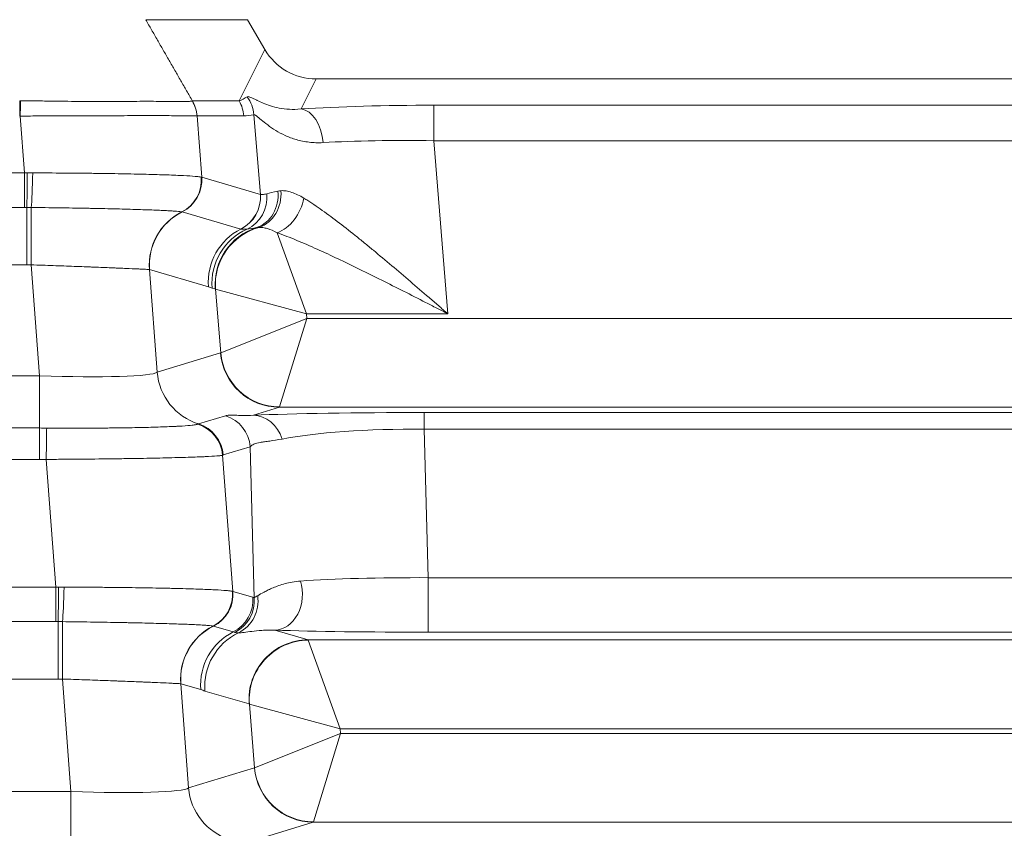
# Model space of a CAD drawing. Header units: millimetres. Extents: x 4 to 837, y 5 to 589.
# Tile 152 of 164: x 667 to 676, y 367 to 374. Entities that reach past the tile are written whole.
import ezdxf

# ---------------------------------------------------------------- set-up
doc = ezdxf.new("R2010")
doc.units = ezdxf.units.MM
doc.layers.add('1', color=7, linetype='Continuous', true_color=0xffffff)
doc.styles.add('ideas_simplex', font='simplex.shx')
doc.dimstyles.get("Standard").update_dxf_attribs({"dimtxt": 0.18, "dimasz": 0.18, "dimexe": 0.18, "dimexo": 0.0625, "dimgap": 0.09, "dimtad": 0, "dimtih": 1, "dimtoh": 1, "dimdec": 4, "dimzin": 0, "dimdsep": 46, "dimtxsty": 'Standard', "dimcen": 0.09, "dimadec": 0, "dimazin": 0, "dimtfac": 1, "dimtdec": 4, "dimtofl": 0, "dimtmove": 0, "dimatfit": 3, "dimfxl": 1, "dimtolj": 1, "dimtzin": 0, "dimarcsym": 0})

# ---------------------------------------------------------------- blocks, each defined once
blk = doc.blocks.new('_U12')
at = {"layer": '1', "color": 87, "lineweight": 25}
for p, q in [((656.844525, 410.817952), (655.344525, 410.817952)), ((655.344525, 410.817952), (655.344525, 405.192952)), ((672.519525, 410.817952), (671.019525, 410.817952)), ((672.519525, 405.192952), (672.519525, 410.817952)), ((655.344525, 405.192952), (656.844525, 405.192952)), ((671.019525, 405.192952), (672.519525, 405.192952))]:
    blk.add_line(p, q, dxfattribs=at)
at = {"layer": '1', "color": 152, "lineweight": 13}
for p, q in [((638.972542, 361.359267), (638.972542, 405.692952)), ((688.891509, 324.359267), (688.891509, 405.692952))]:
    blk.add_line(p, q, dxfattribs=at)
at = {"layer": '1', "color": 27, "lineweight": 13}
blk.add_line((688.891509, 403.692952), (638.972542, 403.692952), dxfattribs=at)
at = {"layer": '1', "color": 27, "lineweight": 18}
for points in [[(638.972542, 403.692952), (641.97254, 404.221933), (641.972544, 403.163971)], [(688.891509, 403.692952), (685.891511, 403.163971), (685.891507, 404.221933)]]:
    blk.add_solid(points, dxfattribs=at)
at = {"layer": '1', "color": 87, "linetype": 'Continuous', "lineweight": 25, "char_height": 3, "attachment_point": 7, "rotation": 360, "line_spacing_factor": 1.204819, "style": 'ideas_simplex'}
for s, insert in [('\\W1.2109;49,92', (656.816025, 412.952952)), ('\\W1.2715;1.965', (656.816025, 405.640452))]:
    blk.add_mtext(s, dxfattribs=dict(at, insert=insert))
blk = doc.blocks.new('_U13')
at = {"layer": '1', "color": 87, "lineweight": 25}
for p, q in [((660.649227, 393.563209), (659.149227, 393.563209)), ((659.149227, 393.563209), (659.149227, 387.938209)), ((673.354227, 393.563209), (671.854227, 393.563209)), ((673.354227, 387.938209), (673.354227, 393.563209)), ((659.149227, 387.938209), (660.649227, 387.938209)), ((671.854227, 387.938209), (673.354227, 387.938209))]:
    blk.add_line(p, q, dxfattribs=at)
at = {"layer": '1', "color": 152, "lineweight": 13}
for p, q in [((680.052674, 333.198102), (680.052674, 388.438209)), ((697.730343, 333.198102), (697.730343, 388.438209))]:
    blk.add_line(p, q, dxfattribs=at)
at = {"layer": '1', "color": 27, "lineweight": 13}
blk.add_line((697.730343, 386.438209), (659.149227, 386.438209), dxfattribs=at)
at = {"layer": '1', "color": 27, "lineweight": 18}
for points in [[(680.052674, 386.438209), (683.052672, 386.96719), (683.052676, 385.909228)], [(697.730343, 386.438209), (694.730345, 385.909228), (694.730341, 386.96719)]]:
    blk.add_solid(points, dxfattribs=at)
at = {"layer": '1', "color": 87, "linetype": 'Continuous', "lineweight": 25, "char_height": 3, "attachment_point": 7, "line_spacing_factor": 1.204819, "style": 'ideas_simplex'}
for s, insert in [('\\W1.3508;17,7', (660.620727, 395.698209)), ('\\W1.2865;.696', (660.620727, 388.385709))]:
    blk.add_mtext(s, dxfattribs=dict(at, insert=insert))

msp = doc.modelspace()

# ---------------------------------------------------------------- linework, layer by layer
at = {"layer": '1', "color": 143, "linetype": 'Continuous', "lineweight": 18}
for p, q in [((668.4248, 373.8593), (669.2844, 373.8593)), ((669.4302, 373.6078), (669.2844, 373.8593)), ((669.8614, 373.3593), (707.9216, 373.3593))]:
    msp.add_line(p, q, dxfattribs=at)
at = {"layer": '1', "color": 143, "linetype": 'Continuous', "lineweight": 13}
for p, q in [((669.2131, 373.1738), (669.4302, 373.6078)), ((669.8614, 373.3593), (669.7348, 373.1061)), ((668.819, 373.1738), (669.2131, 373.1738)), ((670.8539, 373.1378), (706.9291, 373.1378)), ((670.8539, 373.1378), (670.8539, 372.8388)), ((667.4034, 372.5663), (667.3672, 373.0462)), ((668.8578, 373.0472), (668.8968, 372.5302)), ((669.2521, 373.0481), (668.8581, 373.0481)), ((669.3916, 372.3861), (669.3367, 373.058)), ((706.9291, 372.8388), (670.8539, 372.8388)), ((670.8539, 372.8388), (670.9731, 371.3786)), ((661.3796, 372.5663), (667.4034, 372.5663)), ((667.4034, 372.5663), (667.4034, 372.2758)), ((668.8968, 372.5302), (669.3916, 372.3861)), ((667.4034, 372.2758), (661.3796, 372.2758)), ((667.4216, 371.7917), (667.4216, 372.2758)), ((669.2272, 372.0938), (668.7324, 372.2379)), ((669.5327, 372.0623), (669.78, 371.3786)), ((667.4216, 371.7917), (661.3614, 371.7917)), ((667.5299, 370.8559), (667.4593, 371.7917)), ((668.4561, 371.7514), (668.5214, 370.886)), ((668.954, 371.6064), (668.4577, 371.7509)), ((669.0119, 371.588), (668.9847, 371.596)), ((669.0133, 371.5872), (669.78, 371.3786)), ((669.0571, 371.0503), (669.0133, 371.5872)), ((669.78, 371.3786), (669.7831, 371.3399)), ((670.9731, 371.3786), (669.78, 371.3786)), ((669.0571, 371.0503), (669.7831, 371.3399)), ((669.5536, 370.5927), (669.7831, 371.3399)), ((669.7831, 371.3399), (707.9999, 371.3399)), ((668.5214, 370.886), (669.0559, 371.0494)), ((661.2531, 370.8559), (667.5299, 370.8559)), ((667.5299, 370.8559), (667.5299, 370.4153)), ((669.5523, 370.5901), (669.3327, 370.523)), ((708.2307, 370.5901), (669.5523, 370.5901)), ((670.7744, 370.5462), (707.0087, 370.5462)), ((670.7744, 370.5462), (670.7744, 370.4062)), ((668.8702, 370.4495), (669.0975, 370.5191)), ((661.2531, 370.4153), (667.5299, 370.4153)), ((667.5299, 370.4153), (667.5299, 370.1509)), ((707.0087, 370.4062), (670.7744, 370.4062)), ((670.7744, 370.4062), (670.8074, 369.1528)), ((669.3068, 370.2572), (669.0794, 370.1876)), ((669.3403, 368.9838), (669.3068, 370.2572)), ((667.5299, 370.1509), (661.2531, 370.1509)), ((667.6672, 369.0727), (667.5858, 370.1506)), ((669.0738, 370.1854), (669.1605, 369.0366)), ((670.8074, 369.1528), (670.8074, 368.693)), ((670.8074, 369.1528), (706.9757, 369.1528)), ((661.1158, 369.0727), (667.6672, 369.0727)), ((667.6672, 369.0727), (667.6672, 368.7822)), ((669.1605, 369.0366), (669.3276, 368.9879)), ((667.6672, 368.7822), (661.1158, 368.7822)), ((667.6854, 368.7822), (667.6854, 368.2981)), ((669.1632, 368.6956), (668.9962, 368.7443)), ((669.514, 368.7099), (669.7941, 368.6284)), ((669.7941, 368.6284), (707.989, 368.6284)), ((670.0657, 367.8786), (669.7955, 368.6258)), ((706.9757, 368.693), (670.8074, 368.693)), ((667.6854, 368.2981), (661.0976, 368.2981)), ((667.7947, 367.3495), (667.723, 368.2981)), ((668.7198, 368.2578), (668.7861, 367.3796)), ((668.8893, 368.2085), (668.7215, 368.2573)), ((669.2976, 368.088), (668.9247, 368.1966)), ((670.0657, 367.8786), (669.299, 368.0872)), ((669.3428, 367.5503), (669.299, 368.0872)), ((670.0657, 367.8786), (670.0688, 367.8399)), ((707.7173, 367.8786), (670.0657, 367.8786)), ((670.0688, 367.8399), (669.3428, 367.5503)), ((669.8393, 367.0927), (670.0688, 367.8399)), ((670.0688, 367.8399), (707.7142, 367.8399)), ((668.7861, 367.3796), (669.3416, 367.5494)), ((660.9884, 367.3495), (667.7947, 367.3495)), ((667.7947, 367.3495), (667.7947, 366.9089)), ((669.838, 367.0901), (669.4264, 366.9643)), ((707.945, 367.0901), (669.838, 367.0901))]:
    msp.add_line(p, q, dxfattribs=at)
at = {"layer": '1', "color": 143, "linetype": 'Continuous', "lineweight": 18}
msp.add_ellipse((669.863, 373.8609), major_axis=(0.2246, 0.449), ratio=0.995894, start_param=2.56169, end_param=3.603692, dxfattribs=at)
at = {"layer": '1', "color": 143, "linetype": 'Continuous', "lineweight": 13}
for centre, major_axis, ratio, start_param, end_param in [((670.3758, 374.8861), (-1.2788, -1.72), 0.157063, 0.266174, 0.369313), ((669.0389, 373.0337), (-0.0631, 0.2933), 0.996129, 4.582293, 5.127516), ((667.3672, 373.0253), (0.0016, 0.3), 0.000366, 1.047201, 1.500984), ((668.5599, 373.0229), (-0.0555, 0.2948), 0.996153, 4.6081, 5.050478), ((668.9543, 373.0238), (0, 0.3), 0.996169, 4.79353, 5.235988), ((670.8658, 372.9914), (-1.806, 0.001), 0.081028, 4.719047, 5.389171), ((669.7348, 372.8071), (-0.0193, 0.2994), 0.621028, 4.722941, 6.179613), ((670.6736, 374.9104), (-1.5435, -1.8238), 0.244098, 0.203714, 0.306853), ((670.8658, 372.6924), (-1.507, 0.0258), 0.096946, 4.721976, 5.3921), ((667.4216, 372.5454), (0.0021, 0.3), 0.014605, 3.59604, 4.783436), ((667.4585, 372.5448), (0.0062, 0.2999), 0.044184, 3.597973, 4.786486), ((668.5963, 372.5064), (0.0438, 0.2968), 0.993716, 3.753576, 4.940466), ((668.5981, 372.5061), (0.0681, 0.2922), 0.995069, 3.835186, 5.021822), ((668.5989, 372.5059), (0.0839, 0.288), 0.995643, 3.889373, 5.075773), ((669.0937, 372.3618), (0.0839, 0.288), 0.995643, 3.889373, 5.075773), ((669.0944, 372.3616), (0.0741, 0.2907), 0.995302, 3.855675, 5.041954), ((669.1582, 372.3668), (-0.0623, 0.2935), 0.959628, 3.357303, 4.589851), ((669.2715, 372.3916), (0.0587, -0.2942), 0.895222, 0.116047, 1.467257), ((669.3028, 372.3956), (-0.0182, 0.2994), 0.878856, 3.371092, 4.730554), ((669.5327, 372.3358), (-0.1332, -0.2688), 0.701534, 0.615113, 1.97019), ((667.4593, 371.8266), (-0.0005, 0.5), 0.000077, 0.455934, 1.640609), ((668.9525, 371.792), (0.1443, 0.4787), 0.995612, 0.757529, 1.943536), ((668.9542, 371.7915), (0.1398, 0.4801), 0.995643, 0.747824, 1.93418), ((669.5083, 371.6286), (0.1398, 0.4801), 0.995643, 0.586384, 1.93418), ((669.5098, 371.6277), (0.3389, 0.3677), 0.991771, 1.011679, 2.392801), ((669.4505, 371.6469), (0.1398, 0.4801), 0.995643, 0.747756, 1.93418), ((669.4812, 371.6365), (0.1398, 0.4801), 0.995643, 0.701882, 1.93418), ((669.0317, 371.3381), (-0.0206, 0.25), 0.087194, 6.188746, 6.249833), ((669.0349, 371.2994), (-0.0206, 0.25), 0.087194, 3.1606, 3.221686), ((669.5523, 371.09), (-0.1462, 0.4781), 0.996014, 1.356348, 2.843741), ((669.5536, 371.0908), (0.3677, -0.3389), 0.992996, 3.971219, 5.453559), ((667.5191, 370.9302), (-1.0057, 0.0385), 0.073389, 1.584419, 3.062485), ((669.0179, 370.9266), (0.1462, -0.4781), 0.996014, 4.49794, 5.68434), ((670.8011, 370.4895), (-1.8006, 0.0008), 0.031454, 4.727263, 5.665979), ((669.5313, 371.3399), (-0.0204, 0.75), 0.029238, 3.166976, 3.228063), ((668.7759, 370.161), (-0.1356, 0.2676), 0.995564, 4.326262, 5.515407), ((668.7815, 370.1633), (-0.0877, 0.2869), 0.996014, 4.49794, 5.68434), ((669.0089, 370.2328), (-0.0877, 0.2869), 0.996014, 4.49794, 5.68434), ((669.3327, 370.2231), (-0.0131, 0.2997), 0.858349, 5.011301, 6.232142), ((667.5858, 370.1296), (0.004, 0.3), 0.000932, 0.312654, 1.500989), ((670.8011, 370.1896), (-1.5008, 0.0097), 0.144199, 4.731152, 5.669868), ((669.514, 369.0098), (0.0097, 0.2998), 0.776151, 3.183119, 5.129649), ((670.8312, 369.0477), (-1.5007, 0.0074), 0.069967, 4.728606, 5.53592), ((667.6854, 369.0518), (0.0021, 0.3), 0.014605, 3.59604, 4.783436), ((667.7222, 369.0512), (0.0062, 0.2999), 0.044184, 3.597973, 4.786486), ((668.86, 369.0128), (0.0438, 0.2968), 0.993716, 3.753576, 4.940466), ((668.8618, 369.0125), (-0.0681, -0.2922), 0.995069, 0.693593, 1.88023), ((668.8627, 369.0122), (0.0839, 0.288), 0.995643, 3.889373, 5.075773), ((669.0297, 368.9636), (0.0839, 0.288), 0.995643, 3.889373, 5.075773), ((669.0425, 368.9595), (0.0975, 0.2837), 0.995471, 3.936926, 5.123325), ((669.0776, 368.9579), (-0.0336, 0.2981), 0.982269, 3.47982, 4.74638), ((667.723, 368.333), (0.0005, -0.5), 0.000077, 3.597527, 4.782202), ((669.2163, 368.2984), (-0.1443, -0.4787), 0.995612, 3.899122, 5.085129), ((669.2179, 368.2979), (-0.1398, -0.4801), 0.995643, 3.889417, 5.075773), ((670.8312, 368.7478), (-1.8006, -0.0007), 0.030434, 0.75024, 1.557554), ((669.3858, 368.249), (-0.1398, -0.4801), 0.995643, 3.889373, 5.075773), ((669.4212, 368.2372), (0.1398, 0.4801), 0.995643, 0.730359, 1.93418), ((669.7941, 368.1286), (0.1398, 0.4801), 0.995643, 0.284559, 1.93418), ((669.7955, 368.1277), (-0.3389, -0.3677), 0.991771, 3.890384, 5.534394), ((669.8139, 367.8786), (-0.0204, 0.75), 0.029238, 6.195123, 6.256209), ((669.3174, 367.8381), (-0.0206, 0.25), 0.087194, 6.188746, 6.249833), ((669.3206, 367.7994), (-0.0206, 0.25), 0.087194, 3.1606, 3.221687), ((669.838, 367.59), (-0.1462, 0.4781), 0.996014, 1.356348, 2.843741), ((669.8393, 367.5908), (-0.3677, 0.3389), 0.992996, 0.829626, 2.311967), ((667.7838, 367.4238), (-1.0057, 0.0385), 0.073389, 1.584419, 3.062485), ((669.2826, 367.4201), (0.1462, -0.4781), 0.996014, 4.49794, 5.68434), ((669.8171, 367.8399), (-0.0204, 0.75), 0.029238, 3.166976, 3.228063)]:
    msp.add_ellipse(centre, major_axis=major_axis, ratio=ratio, start_param=start_param, end_param=end_param, dxfattribs=at)
for points, degree in [([(668.4248, 373.8593), (668.8192, 373.1734)], 1), ([(667.362, 373.1753), (667.364, 373.1753), (667.3659, 373.1753), (667.3679, 373.1753)], 3), ([(668.8185, 373.1729), (668.8187, 373.1729), (668.8189, 373.1729), (668.8191, 373.1729)], 3), ([(667.3672, 373.0462), (667.3655, 373.0462), (667.3637, 373.0462), (667.362, 373.0462)], 3), ([(668.8581, 373.0473), (668.858, 373.0472), (668.8579, 373.0472), (668.8578, 373.0472)], 3), ([(667.4034, 372.5663), (667.411, 372.5665), (667.4186, 372.5666), (667.4262, 372.5666)], 3), ([(667.4262, 372.5666), (667.4415, 372.5668), (667.4568, 372.5668), (667.4722, 372.5668)], 3), ([(668.8935, 372.5311), (668.8943, 372.5309), (668.895, 372.5307), (668.8958, 372.5305)], 3), ([(668.8958, 372.5305), (668.8961, 372.5304), (668.8965, 372.5303), (668.8968, 372.5302)], 3), ([(669.3916, 372.3861), (669.3918, 372.386), (669.392, 372.3859), (669.3922, 372.3859)], 3), ([(669.4453, 372.3902), (669.4696, 372.396), (669.501, 372.4049), (669.5395, 372.4135)], 3), ([(669.5395, 372.4135), (669.5478, 372.4153), (669.5565, 372.4165), (669.5656, 372.417)], 3), ([(667.4216, 372.2758), (667.4156, 372.2758), (667.4095, 372.2758), (667.4034, 372.2758)], 3), ([(667.4588, 372.2755), (667.4464, 372.2756), (667.434, 372.2757), (667.4216, 372.2758)], 3), ([(668.7316, 372.2381), (668.7311, 372.2382), (668.7305, 372.2384), (668.7299, 372.2385)], 3), ([(668.7324, 372.2379), (668.7322, 372.2379), (668.7319, 372.238), (668.7316, 372.2381)], 3), ([(669.3603, 372.1054), (669.3275, 372.1006), (669.3007, 372.0957), (669.2793, 372.0929)], 3), ([(669.3804, 372.1076), (669.3734, 372.1074), (669.3667, 372.1066), (669.3603, 372.1054)], 3), ([(669.228, 372.0936), (669.2277, 372.0936), (669.2275, 372.0937), (669.2272, 372.0938)], 3), ([(667.4593, 371.7917), (667.4467, 371.7917), (667.4342, 371.7917), (667.4216, 371.7917)], 3), ([(668.4577, 371.7509), (668.4572, 371.7511), (668.4566, 371.7513), (668.4561, 371.7514)], 3), ([(668.8634, 370.4473), (668.8659, 370.4482), (668.8681, 370.4489), (668.8702, 370.4495)], 3), ([(667.5299, 370.4153), (667.5498, 370.4153), (667.5697, 370.4152), (667.5895, 370.4151)], 3), ([(667.5858, 370.1506), (667.5672, 370.1508), (667.5486, 370.1509), (667.5299, 370.1509)], 3), ([(669.0794, 370.1876), (669.0775, 370.1871), (669.0757, 370.1863), (669.0738, 370.1854)], 3), ([(667.6672, 369.0727), (667.6748, 369.0729), (667.6823, 369.073), (667.6899, 369.073)], 3), ([(667.6899, 369.073), (667.7052, 369.0732), (667.7206, 369.0732), (667.7359, 369.0732)], 3), ([(669.1572, 369.0375), (669.158, 369.0373), (669.1588, 369.0371), (669.1595, 369.0369)], 3), ([(669.1595, 369.0369), (669.1599, 369.0368), (669.1602, 369.0367), (669.1605, 369.0366)], 3), ([(669.3276, 368.9879), (669.3318, 368.9867), (669.3361, 368.9853), (669.3403, 368.9838)], 3), ([(669.3403, 368.9838), (669.3465, 368.9877), (669.3563, 368.9932), (669.3691, 369.001)], 3), ([(667.6854, 368.7822), (667.6793, 368.7822), (667.6733, 368.7822), (667.6672, 368.7822)], 3), ([(667.7225, 368.7819), (667.7102, 368.782), (667.6978, 368.7821), (667.6854, 368.7822)], 3), ([(668.9954, 368.7445), (668.9948, 368.7446), (668.9942, 368.7448), (668.9936, 368.7449)], 3), ([(668.9962, 368.7443), (668.9959, 368.7443), (668.9956, 368.7444), (668.9954, 368.7445)], 3), ([(669.1758, 368.6916), (669.1716, 368.693), (669.1674, 368.6944), (669.1632, 368.6956)], 3), ([(669.2065, 368.6876), (669.1938, 368.6874), (669.1835, 368.689), (669.1758, 368.6916)], 3), ([(667.723, 368.2981), (667.7105, 368.2981), (667.6979, 368.2981), (667.6854, 368.2981)], 3), ([(668.7215, 368.2573), (668.7209, 368.2575), (668.7204, 368.2577), (668.7198, 368.2578)], 3), ([(668.9247, 368.1966), (668.9188, 368.1983), (668.907, 368.2027), (668.8952, 368.2067), (668.8893, 368.2085)], 3)]:
    msp.add_open_spline(points, degree=degree, dxfattribs=at)
for points, knots in [([(669.2807, 373.2095), (669.2847, 373.2119), (669.2905, 373.2116), (669.3058, 373.2069), (669.3153, 373.2026), (669.3323, 373.1941), (669.3384, 373.1909), (669.3516, 373.1842), (669.3587, 373.1807), (669.3811, 373.1696), (669.3978, 373.1617), (669.4349, 373.1463), (669.4553, 373.1387), (669.4999, 373.1249), (669.5242, 373.1187), (669.5772, 373.1088), (669.6056, 373.1052), (669.6668, 373.102), (669.6996, 373.1025), (669.7348, 373.1061)], [0, 0, 0, 0, 0.125, 0.125, 0.25, 0.25, 0.3125, 0.3125, 0.375, 0.375, 0.5, 0.5, 0.625, 0.625, 0.75, 0.75, 0.875, 0.875, 1, 1, 1, 1]), ([(667.3618, 373.1753), (667.3618, 373.1556), (667.3619, 373.1347), (667.362, 373.0913), (667.3621, 373.0688), (667.3622, 373.0462)], [0, 0, 0, 0, 0.5, 0.5, 1, 1, 1, 1]), ([(667.3679, 373.1753), (667.3906, 373.1752), (667.4132, 373.175), (667.4585, 373.1747), (667.4811, 373.1744), (667.5486, 373.1737), (667.5932, 373.1731), (667.7252, 373.1712), (667.8113, 373.17), (667.9165, 373.1691), (667.9375, 373.169), (667.9789, 373.1688), (668.0401, 373.1686), (668.0988, 373.1687), (668.2128, 373.1692), (668.2843, 373.17), (668.3846, 373.1708), (668.4164, 373.1709), (668.4767, 373.1708), (668.5338, 373.1704), (668.5845, 373.1697), (668.6318, 373.1691), (668.6539, 373.1689), (668.7138, 373.1685), (668.7458, 373.1688), (668.7821, 373.1699), (668.7922, 373.1704), (668.8044, 373.1713), (668.808, 373.1716), (668.814, 373.1722), (668.8165, 373.1725), (668.8185, 373.1729)], [0, 0, 0, 0, 0.03125, 0.03125, 0.0625, 0.0625, 0.125, 0.125, 0.25, 0.25, 0.28125, 0.28125, 0.3125, 0.375, 0.375, 0.5, 0.5, 0.5625, 0.5625, 0.625, 0.6875, 0.6875, 0.75, 0.75, 0.875, 0.875, 0.9375, 0.9375, 0.96875, 0.96875, 1, 1, 1, 1]), ([(668.819, 373.1738), (668.83, 373.1546), (668.8389, 373.1343), (668.852, 373.092), (668.8563, 373.0702), (668.8581, 373.0481)], [0, 0, 0, 0, 0.5, 0.5, 1, 1, 1, 1]), ([(668.8578, 373.0472), (668.8557, 373.0472), (668.8531, 373.0472), (668.8469, 373.0471), (668.8433, 373.0471), (668.8307, 373.047), (668.8203, 373.047), (668.783, 373.0471), (668.7502, 373.0476), (668.6887, 373.0487), (668.666, 373.0492), (668.6174, 373.0501), (668.5654, 373.051), (668.5067, 373.0515), (668.4448, 373.0516), (668.4121, 373.0514), (668.309, 373.0505), (668.2355, 373.0494), (668.1184, 373.0482), (668.0782, 373.0478), (668.0162, 373.0474), (667.9952, 373.0473), (667.9526, 373.0472), (667.9311, 373.0471), (667.823, 373.0469), (667.7345, 373.0471), (667.5988, 373.0472), (667.553, 373.0472), (667.4836, 373.047), (667.4603, 373.0469), (667.4138, 373.0466), (667.3905, 373.0464), (667.3672, 373.0462)], [0, 0, 0, 0, 0.03125, 0.03125, 0.0625, 0.0625, 0.125, 0.125, 0.25, 0.25, 0.3125, 0.3125, 0.375, 0.4375, 0.4375, 0.5, 0.5, 0.625, 0.625, 0.6875, 0.6875, 0.71875, 0.71875, 0.75, 0.75, 0.875, 0.875, 0.9375, 0.9375, 0.96875, 0.96875, 1, 1, 1, 1]), ([(669.9205, 372.8223), (669.879, 372.8197), (669.8396, 372.8213), (669.7647, 372.8304), (669.7292, 372.838), (669.6787, 372.8527), (669.6624, 372.8582), (669.631, 372.8699), (669.6159, 372.8761), (669.5724, 372.8959), (669.5457, 372.9103), (669.4964, 372.9403), (669.4739, 372.9559), (669.4331, 372.9863), (669.4148, 373.0013), (669.3834, 373.0276), (669.3702, 373.039), (669.3544, 373.0509), (669.3498, 373.0539), (669.3421, 373.0578), (669.339, 373.0586), (669.3367, 373.058)], [0, 0, 0, 0, 0.125, 0.125, 0.25, 0.25, 0.3125, 0.3125, 0.375, 0.375, 0.5, 0.5, 0.625, 0.625, 0.75, 0.75, 0.875, 0.875, 0.9375, 0.9375, 1, 1, 1, 1]), ([(667.4722, 372.5668), (667.5611, 372.5666), (667.6483, 372.5662), (667.7768, 372.5653), (667.8192, 372.5649), (667.8821, 372.5643), (667.903, 372.5641), (667.9446, 372.5637), (667.9653, 372.5634), (668.0677, 372.5622), (668.1454, 372.561), (668.256, 372.5591), (668.2919, 372.5583), (668.3441, 372.5572), (668.3612, 372.5569), (668.395, 372.5561), (668.4116, 372.5557), (668.4927, 372.5536), (668.5513, 372.5519), (668.6303, 372.5491), (668.6552, 372.5481), (668.7018, 372.5461), (668.7236, 372.5451), (668.7832, 372.542), (668.8155, 372.5399), (668.8531, 372.5367), (668.8639, 372.5356), (668.8771, 372.5339), (668.8811, 372.5334), (668.888, 372.5323), (668.891, 372.5317), (668.8935, 372.5311)], [0, 0, 0, 0, 0.125, 0.125, 0.1875, 0.1875, 0.21875, 0.21875, 0.25, 0.25, 0.375, 0.375, 0.4375, 0.4375, 0.46875, 0.46875, 0.5, 0.5, 0.625, 0.625, 0.6875, 0.6875, 0.75, 0.75, 0.875, 0.875, 0.9375, 0.9375, 0.96875, 0.96875, 1, 1, 1, 1]), ([(669.3922, 372.3859), (669.3967, 372.3844), (669.4034, 372.384), (669.4212, 372.3853), (669.4322, 372.3871), (669.4453, 372.3902)], [0, 0, 0, 0, 0.5, 0.5, 1, 1, 1, 1]), ([(669.5656, 372.417), (669.5724, 372.4174), (669.5794, 372.4174), (669.5939, 372.4166), (669.6013, 372.4157), (669.624, 372.4121), (669.6397, 372.4082), (669.6882, 372.3922), (669.7224, 372.3758), (669.7583, 372.3542)], [0, 0, 0, 0, 0.125, 0.125, 0.25, 0.25, 0.5, 0.5, 1, 1, 1, 1]), ([(669.7583, 372.3542), (669.7694, 372.3474), (669.7806, 372.3405), (669.8033, 372.3261), (669.8148, 372.3186), (669.8495, 372.2957), (669.8728, 372.2798), (669.9436, 372.23), (669.9918, 372.1945), (670.0899, 372.1198), (670.1398, 372.0806), (670.216, 372.0195), (670.2417, 371.9988), (670.2933, 371.9567), (670.3191, 371.9355), (670.3966, 371.8714), (670.4484, 371.8281), (670.5522, 371.7403), (670.6043, 371.696), (670.7089, 371.6065), (670.7613, 371.5614), (670.8404, 371.4932), (670.8801, 371.459), (670.9198, 371.4246), (670.9464, 371.4017), (670.9597, 371.3902), (670.9731, 371.3786)], [0, 0, 0, 0, 0.03125, 0.03125, 0.0625, 0.0625, 0.125, 0.125, 0.25, 0.25, 0.375, 0.375, 0.4375, 0.4375, 0.5, 0.5, 0.625, 0.625, 0.75, 0.75, 0.875, 0.875, 0.9375, 0.96875, 0.96875, 1, 1, 1, 1]), ([(668.7299, 372.2385), (668.7218, 372.2402), (668.7067, 372.2419), (668.674, 372.2445), (668.6614, 372.2454), (668.6399, 372.2467), (668.6323, 372.2471), (668.6162, 372.248), (668.6077, 372.2485), (668.5635, 372.2507), (668.5221, 372.2525), (668.4515, 372.2551), (668.4265, 372.256), (668.3736, 372.2577), (668.3455, 372.2586), (668.2585, 372.2611), (668.1963, 372.2628), (668.0969, 372.2651), (668.0627, 372.2658), (668.0098, 372.2669), (667.9919, 372.2673), (667.9559, 372.268), (667.9378, 372.2683), (667.8466, 372.2701), (667.7716, 372.2713), (667.6561, 372.273), (667.6171, 372.2735), (667.5381, 372.2746), (667.4985, 372.275), (667.4588, 372.2755)], [0, 0, 0, 0, 0.125, 0.125, 0.1875, 0.1875, 0.21875, 0.21875, 0.25, 0.25, 0.375, 0.375, 0.4375, 0.4375, 0.5, 0.5, 0.625, 0.625, 0.6875, 0.6875, 0.71875, 0.71875, 0.75, 0.75, 0.875, 0.875, 0.9375, 0.9375, 1, 1, 1, 1]), ([(669.5327, 372.0623), (669.5037, 372.0778), (669.4763, 372.0895), (669.438, 372.101), (669.4257, 372.1038), (669.408, 372.1065), (669.4023, 372.1071), (669.3911, 372.1078), (669.3857, 372.1078), (669.3804, 372.1076)], [0, 0, 0, 0, 0.5, 0.5, 0.75, 0.75, 0.875, 0.875, 1, 1, 1, 1]), ([(669.2793, 372.0929), (669.2677, 372.0915), (669.2574, 372.091), (669.2402, 372.0913), (669.2332, 372.0922), (669.228, 372.0936)], [0, 0, 0, 0, 0.5, 0.5, 1, 1, 1, 1]), ([(670.9731, 371.3786), (670.9573, 371.3867), (670.9417, 371.3947), (670.9104, 371.4107), (670.8636, 371.4347), (670.8169, 371.4586), (670.7236, 371.5062), (670.6616, 371.5378), (670.5381, 371.6004), (670.4766, 371.6314), (670.3538, 371.6928), (670.2926, 371.7232), (670.201, 371.768), (670.1705, 371.7828), (670.1096, 371.8122), (670.0793, 371.8267), (669.989, 371.8695), (669.9297, 371.897), (669.8128, 371.9496), (669.7552, 371.9747), (669.6704, 372.0098), (669.6424, 372.0211), (669.587, 372.0426), (669.5596, 372.0528), (669.5327, 372.0623)], [0, 0, 0, 0, 0.03125, 0.03125, 0.0625, 0.125, 0.125, 0.25, 0.25, 0.375, 0.375, 0.5, 0.5, 0.5625, 0.5625, 0.625, 0.625, 0.75, 0.75, 0.875, 0.875, 0.9375, 0.9375, 1, 1, 1, 1]), ([(668.4561, 371.7514), (668.4506, 371.752), (668.4394, 371.7528), (668.4145, 371.7542), (668.4048, 371.7547), (668.3882, 371.7555), (668.3823, 371.7558), (668.3699, 371.7565), (668.3633, 371.7568), (668.3289, 371.7584), (668.2965, 371.7598), (668.241, 371.7622), (668.2214, 371.763), (668.19, 371.7643), (668.1793, 371.7647), (668.1573, 371.7656), (668.1461, 371.7661), (668.0891, 371.7684), (668.04, 371.7703), (667.9745, 371.7728), (667.9612, 371.7733), (667.9342, 371.7743), (667.9204, 371.7748), (667.8786, 371.7764), (667.8503, 371.7775), (667.7642, 371.7807), (667.7052, 371.7828), (667.6141, 371.7861), (667.5832, 371.7872), (667.5214, 371.7895), (667.4904, 371.7906), (667.4593, 371.7917)], [0, 0, 0, 0, 0.125, 0.125, 0.1875, 0.1875, 0.21875, 0.21875, 0.25, 0.25, 0.375, 0.375, 0.4375, 0.4375, 0.46875, 0.46875, 0.5, 0.5, 0.625, 0.625, 0.65625, 0.65625, 0.6875, 0.6875, 0.75, 0.75, 0.875, 0.875, 0.9375, 0.9375, 1, 1, 1, 1]), ([(668.9847, 371.596), (668.9796, 371.5974), (668.9745, 371.5994), (668.9642, 371.6031), (668.9591, 371.6049), (668.954, 371.6064)], [0, 0, 0, 0, 0.5, 0.5, 1, 1, 1, 1]), ([(669.0975, 370.5191), (669.105, 370.5213), (669.1152, 370.5227), (669.1415, 370.5237), (669.1577, 370.5235), (669.1965, 370.5223), (669.2192, 370.5213), (669.2712, 370.5206), (669.3004, 370.5209), (669.3327, 370.523)], [0, 0, 0, 0, 0.25, 0.25, 0.5, 0.5, 0.75, 0.75, 1, 1, 1, 1]), ([(667.5895, 370.4151), (667.6094, 370.4149), (667.6292, 370.4148), (667.6688, 370.4146), (667.6885, 370.4145), (667.7475, 370.4143), (667.7863, 370.4142), (667.9016, 370.4141), (667.9767, 370.4144), (668.0684, 370.415), (668.0867, 370.4151), (668.1228, 370.4154), (668.1761, 370.4159), (668.2273, 370.4166), (668.3267, 370.4181), (668.3892, 370.4193), (668.5061, 370.4223), (668.5589, 370.4239), (668.6298, 370.4268), (668.6521, 370.4277), (668.6833, 370.4293), (668.6934, 370.4298), (668.7128, 370.4309), (668.7221, 370.4315), (668.7664, 370.4343), (668.7951, 370.4367), (668.8283, 370.4405), (668.8377, 370.4418), (668.8493, 370.4439), (668.8528, 370.4445), (668.8587, 370.4459), (668.8613, 370.4466), (668.8634, 370.4473)], [0, 0, 0, 0, 0.03125, 0.03125, 0.0625, 0.0625, 0.125, 0.125, 0.25, 0.25, 0.28125, 0.28125, 0.3125, 0.375, 0.375, 0.5, 0.5, 0.625, 0.625, 0.6875, 0.6875, 0.71875, 0.71875, 0.75, 0.75, 0.875, 0.875, 0.9375, 0.9375, 0.96875, 0.96875, 1, 1, 1, 1]), ([(669.5747, 370.3221), (669.5366, 370.3146), (669.5018, 370.3095), (669.4555, 370.3031), (669.441, 370.3012), (669.4144, 370.2974), (669.4022, 370.2956), (669.3687, 370.2895), (669.3507, 370.285), (669.3228, 370.2731), (669.3129, 370.2659), (669.3068, 370.2572)], [0, 0, 0, 0, 0.25, 0.25, 0.375, 0.375, 0.5, 0.5, 0.75, 0.75, 1, 1, 1, 1]), ([(669.0738, 370.1854), (669.0718, 370.1849), (669.0693, 370.1843), (669.0631, 370.1833), (669.0595, 370.1828), (669.0471, 370.1814), (669.0368, 370.1804), (668.9998, 370.1775), (668.9672, 370.1756), (668.9162, 370.1732), (668.9055, 370.1728), (668.883, 370.1718), (668.8481, 370.1705), (668.7834, 370.1683), (668.725, 370.1666), (668.6631, 370.1649), (668.6305, 370.1641), (668.5275, 370.1617), (668.4541, 370.1602), (668.337, 370.1582), (668.2969, 370.1575), (668.2349, 370.1566), (668.2139, 370.1563), (668.1714, 370.1557), (668.1498, 370.1554), (668.0417, 370.1541), (667.9532, 370.1531), (667.8174, 370.152), (667.7717, 370.1516), (667.7023, 370.1512), (667.679, 370.151), (667.6324, 370.1508), (667.6091, 370.1507), (667.5858, 370.1506)], [0, 0, 0, 0, 0.03125, 0.03125, 0.0625, 0.0625, 0.125, 0.125, 0.25, 0.25, 0.28125, 0.28125, 0.3125, 0.375, 0.4375, 0.4375, 0.5, 0.5, 0.625, 0.625, 0.6875, 0.6875, 0.71875, 0.71875, 0.75, 0.75, 0.875, 0.875, 0.9375, 0.9375, 0.96875, 0.96875, 1, 1, 1, 1]), ([(669.3691, 369.001), (669.3833, 369.0096), (669.4012, 369.02), (669.4335, 369.0372), (669.4453, 369.0432), (669.4707, 369.0553), (669.4844, 369.0615), (669.5286, 369.08), (669.5618, 369.0921), (669.6189, 369.1074), (669.6392, 369.112), (669.6825, 369.1197), (669.7057, 369.1227), (669.7307, 369.1245)], [0, 0, 0, 0, 0.25, 0.25, 0.375, 0.375, 0.5, 0.5, 0.75, 0.75, 0.875, 0.875, 1, 1, 1, 1]), ([(667.7359, 369.0732), (667.8248, 369.073), (667.9121, 369.0726), (668.0405, 369.0717), (668.0829, 369.0713), (668.1459, 369.0707), (668.1668, 369.0705), (668.2083, 369.0701), (668.2291, 369.0698), (668.3314, 369.0686), (668.4092, 369.0674), (668.5198, 369.0654), (668.5556, 369.0647), (668.6078, 369.0636), (668.625, 369.0632), (668.6588, 369.0625), (668.6754, 369.0621), (668.7564, 369.06), (668.8151, 369.0583), (668.8941, 369.0555), (668.9189, 369.0545), (668.9655, 369.0525), (668.9873, 369.0515), (669.047, 369.0484), (669.0793, 369.0463), (669.1169, 369.0431), (669.1276, 369.042), (669.1409, 369.0403), (669.1448, 369.0398), (669.1518, 369.0386), (669.1547, 369.0381), (669.1572, 369.0375)], [0, 0, 0, 0, 0.125, 0.125, 0.1875, 0.1875, 0.21875, 0.21875, 0.25, 0.25, 0.375, 0.375, 0.4375, 0.4375, 0.46875, 0.46875, 0.5, 0.5, 0.625, 0.625, 0.6875, 0.6875, 0.75, 0.75, 0.875, 0.875, 0.9375, 0.9375, 0.96875, 0.96875, 1, 1, 1, 1]), ([(668.9936, 368.7449), (668.9856, 368.7466), (668.9705, 368.7483), (668.9377, 368.7509), (668.9251, 368.7518), (668.9036, 368.7531), (668.896, 368.7535), (668.8799, 368.7544), (668.8715, 368.7549), (668.8272, 368.7571), (668.7859, 368.7589), (668.7152, 368.7615), (668.6903, 368.7624), (668.6373, 368.7641), (668.6093, 368.765), (668.5222, 368.7675), (668.4601, 368.7691), (668.3606, 368.7715), (668.3264, 368.7722), (668.2736, 368.7733), (668.2557, 368.7737), (668.2197, 368.7744), (668.2016, 368.7747), (668.1103, 368.7764), (668.0353, 368.7777), (667.9199, 368.7794), (667.8808, 368.7799), (667.8019, 368.781), (667.7623, 368.7814), (667.7225, 368.7819)], [0, 0, 0, 0, 0.125, 0.125, 0.1875, 0.1875, 0.21875, 0.21875, 0.25, 0.25, 0.375, 0.375, 0.4375, 0.4375, 0.5, 0.5, 0.625, 0.625, 0.6875, 0.6875, 0.71875, 0.71875, 0.75, 0.75, 0.875, 0.875, 0.9375, 0.9375, 1, 1, 1, 1]), ([(669.514, 368.7099), (669.4931, 368.711), (669.4738, 368.7112), (669.4376, 368.7105), (669.4207, 368.7097), (669.373, 368.7065), (669.3451, 368.7033), (669.2954, 368.6971), (669.2737, 368.6941), (669.2359, 368.6895), (669.2198, 368.6879), (669.2065, 368.6876)], [0, 0, 0, 0, 0.125, 0.125, 0.25, 0.25, 0.5, 0.5, 0.75, 0.75, 1, 1, 1, 1]), ([(668.7198, 368.2578), (668.7143, 368.2584), (668.7032, 368.2592), (668.6783, 368.2606), (668.6686, 368.2611), (668.652, 368.2619), (668.6461, 368.2622), (668.6336, 368.2628), (668.627, 368.2632), (668.5926, 368.2648), (668.5603, 368.2662), (668.5048, 368.2686), (668.4851, 368.2694), (668.4538, 368.2707), (668.443, 368.2711), (668.421, 368.272), (668.4098, 368.2725), (668.3528, 368.2748), (668.3038, 368.2767), (668.2383, 368.2792), (668.225, 368.2797), (668.1979, 368.2807), (668.1841, 368.2812), (668.1424, 368.2828), (668.1141, 368.2839), (668.028, 368.2871), (667.9689, 368.2892), (667.8779, 368.2925), (667.847, 368.2936), (667.7852, 368.2959), (667.7541, 368.297), (667.723, 368.2981)], [0, 0, 0, 0, 0.125, 0.125, 0.1875, 0.1875, 0.21875, 0.21875, 0.25, 0.25, 0.375, 0.375, 0.4375, 0.4375, 0.46875, 0.46875, 0.5, 0.5, 0.625, 0.625, 0.65625, 0.65625, 0.6875, 0.6875, 0.75, 0.75, 0.875, 0.875, 0.9375, 0.9375, 1, 1, 1, 1])]:
    msp.add_open_spline(points, degree=3, knots=knots, dxfattribs=at)

# ---------------------------------------------------------------- dimensions: what is measured, and where the dimension line sits
at = {"layer": '1', "color": 87, "linetype": 'Continuous', "lineweight": 25}
dim = msp.add_linear_dim(base=(688.8915, 403.693), p1=(638.9725, 348.7549), p2=(688.8915, 321.8593), angle=180, text='<>\\P[\\C87;{\\H1.00x;\\Fsimplex.shx;1.965\\Fsimplex.shx;}\\C87; ]', dimstyle='Standard', override={"dimtxt": 3, "dimasz": 3, "dimexe": 2, "dimexo": 2.5, "dimgap": 1.5, "dimtad": 1, "dimtih": 0, "dimtoh": 0, "dimdec": 2, "dimlfac": 1, "dimzin": 8, "dimdsep": 44, "dimlunit": 2, "dimtxsty": 'ideas_simplex', "dimsah": 1, "dimse1": 0, "dimse2": 0, "dimsd1": 0, "dimsd2": 0, "dimclrd": 27, "dimclre": 152, "dimclrt": 87, "dimtol": 0, "dimtm": -0.1, "dimtfac": 0.5, "dimtdec": 2, "dimtofl": 1, "dimtmove": 0, "dimtzin": 8, "dimlwd": 13, "dimlwe": 13}, dxfattribs=at)
dim.commit()
dim.dimension.update_dxf_attribs({"geometry": '_U12', "text_midpoint": (663.932, 403.693), "dimtype": 160})
dim = msp.add_linear_dim(base=(680.0527, 386.4382), p1=(697.7303, 330.6981), p2=(680.0527, 330.6981), text='<>\\P[\\C87;{\\H1.00x;\\Fsimplex.shx;.696\\Fsimplex.shx;}\\C87; ]', dimstyle='Standard', override={"dimtxt": 3, "dimasz": 3, "dimexe": 2, "dimexo": 2.5, "dimgap": 1.5, "dimtad": 1, "dimtih": 1, "dimtoh": 0, "dimdec": 1, "dimlfac": 1, "dimzin": 8, "dimdsep": 44, "dimlunit": 2, "dimtxsty": 'ideas_simplex', "dimsah": 1, "dimse1": 0, "dimse2": 0, "dimsd1": 0, "dimsd2": 0, "dimclrd": 27, "dimclre": 152, "dimclrt": 87, "dimtol": 0, "dimtm": -0.1, "dimtfac": 0.5, "dimtdec": 2, "dimtofl": 1, "dimtmove": 0, "dimtzin": 8, "dimlwd": 13, "dimlwe": 13}, dxfattribs=at)
dim.commit()
dim.dimension.update_dxf_attribs({"geometry": '_U13', "text_midpoint": (655.9098, 386.4382), "dimtype": 160})

doc.saveas('drawing.dxf')
